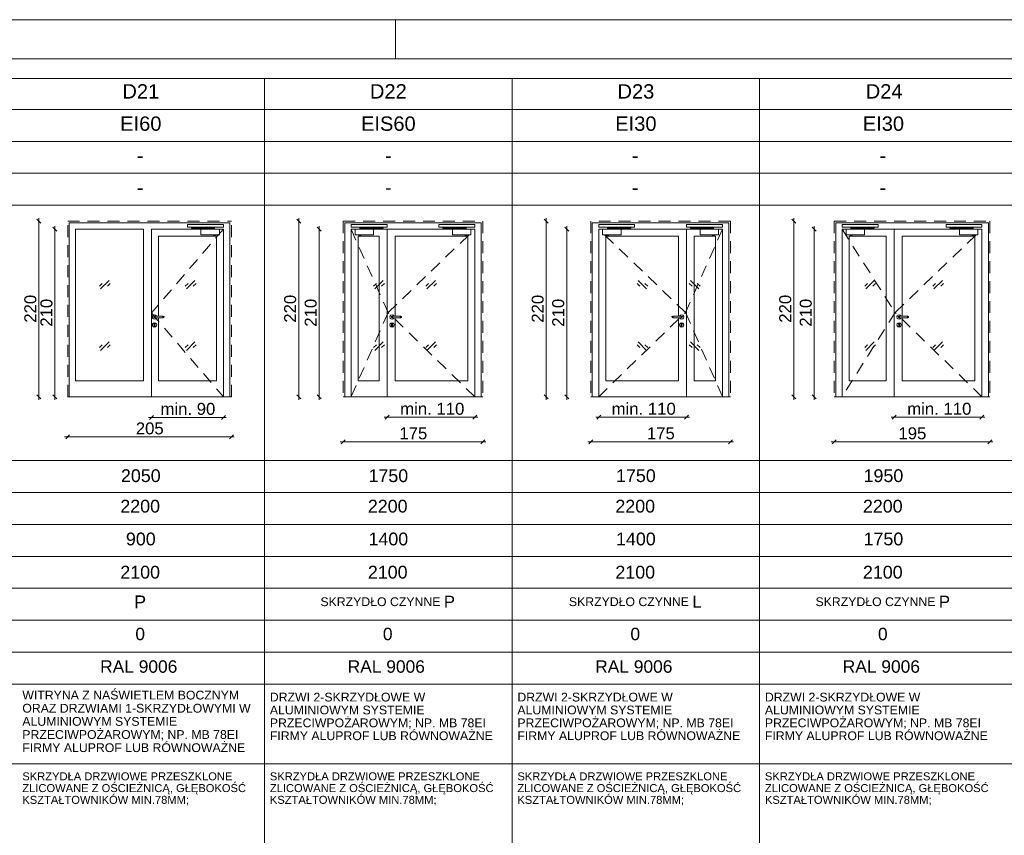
# Paper-space layout 'A-57 ZESTAWIENIE STOLARKI PROJEKTOWANEJ' of a CAD drawing. Header units: millimetres. Extents: x 0 to 900, y 0 to 1010.
# Tile 62 of 63: x 673 to 796, y 908 to 1010. Entities that reach past the tile are written whole.
import ezdxf
from ezdxf.xclip import XClip

# ---------------------------------------------------------------- set-up
doc = ezdxf.new("R2010")
doc.units = ezdxf.units.MM
doc.header["$MEASUREMENT"] = 0
doc.header["$XCLIPFRAME"] = 0
doc.linetypes.add('LINIE_3', pattern=[25, 15, -10])
doc.linetypes.add('Przer. długie kreski', pattern=[2.5, 1.5, -1])
doc.layers.add('0_Nr_pióra__1', color=7, linetype='Continuous', lineweight=20)
doc.layers.add('A_Arkusz_Nr_pióra__1', color=7, linetype='Continuous', lineweight=20)
for name, color, linetype, lineweight, true_color in [('0_Nr_pióra__30', 7, 'Continuous', 5, 0x878787), ('0_Nr_pióra__7', 7, 'Continuous', 18, 0x171717), ('0_Nr_pióra__8', 7, 'Continuous', 13, 0x4c4c4c), ('0_Nr_pióra__94', 7, 'Continuous', 5, 0x3b3b3b), ('A_Arkusz_Nr_pióra__237', 7, 'Continuous', 5, 0x343434)]:
    doc.layers.add(name, color=color, linetype=linetype, lineweight=lineweight, true_color=true_color)
doc.layers.add('A_podrys', color=7, linetype='Continuous')
doc.styles.add('STYL_AUTOMATYCZNY_1', font='arial.ttf')

# ---------------------------------------------------------------- blocks, each defined once
blk = doc.blocks.new('Rysunek_1_1', base_point=(-2089.9, -1946.74))
at = {"layer": '0_Nr_pióra__1', "color": 7, "linetype": 'Continuous', "lineweight": 20}
for p, q in [((675.58, 984.5), (675.08, 985)), ((675.33, 984.75), (675.33, 985.13)), ((675.33, 962.75), (675.33, 984.75)), ((677.6, 983.5), (677.1, 984)), ((677.35, 983.75), (677.35, 984.13)), ((708.12, 984.5), (707.62, 985)), ((707.87, 984.75), (707.87, 985.13)), ((707.87, 962.75), (707.87, 984.75)), ((710.69, 983.5), (710.19, 984)), ((710.44, 983.75), (710.44, 984.13)), ((739.12, 984.5), (738.62, 985)), ((738.87, 984.75), (738.87, 985.13)), ((738.87, 962.75), (738.87, 984.75)), ((741.69, 983.5), (741.19, 984)), ((741.44, 983.75), (741.44, 984.13)), ((770.12, 984.5), (769.62, 985)), ((769.87, 984.75), (769.87, 985.13)), ((769.87, 962.75), (769.87, 984.75)), ((772.69, 983.5), (772.19, 984)), ((772.44, 983.75), (772.44, 984.13)), ((677.35, 962.75), (677.35, 983.75)), ((710.44, 962.75), (710.44, 983.75)), ((741.44, 962.75), (741.44, 983.75)), ((772.44, 962.75), (772.44, 983.75)), ((675.08, 963), (675.58, 962.5)), ((675.33, 962.38), (675.33, 962.75)), ((677.1, 963), (677.6, 962.5)), ((677.35, 962.38), (677.35, 962.75)), ((707.62, 963), (708.12, 962.5)), ((707.87, 962.38), (707.87, 962.75)), ((710.19, 963), (710.69, 962.5)), ((710.44, 962.38), (710.44, 962.75)), ((738.62, 963), (739.12, 962.5)), ((738.87, 962.38), (738.87, 962.75)), ((741.19, 963), (741.69, 962.5)), ((741.44, 962.38), (741.44, 962.75)), ((769.62, 963), (770.12, 962.5)), ((769.87, 962.38), (769.87, 962.75)), ((772.19, 963), (772.69, 962.5)), ((772.44, 962.38), (772.44, 962.75)), ((689.06, 960.16), (689.44, 960.16)), ((689.69, 960.41), (689.19, 959.91)), ((689.44, 960.16), (698.44, 960.16)), ((698.19, 959.91), (698.69, 960.41)), ((698.44, 960.16), (698.81, 960.16)), ((718.96, 960.18), (718.59, 960.18)), ((719.21, 960.43), (718.71, 959.93)), ((729.94, 960.18), (718.96, 960.18)), ((729.69, 959.93), (730.19, 960.43)), ((730.32, 960.18), (729.94, 960.18)), ((745.07, 960.18), (745.44, 960.18)), ((745.69, 960.43), (745.19, 959.93)), ((745.44, 960.18), (756.42, 960.18)), ((756.17, 959.93), (756.67, 960.43)), ((756.42, 960.18), (756.8, 960.18)), ((782.46, 960.18), (782.09, 960.18)), ((782.71, 960.43), (782.21, 959.93)), ((793.44, 960.18), (782.46, 960.18)), ((793.19, 959.93), (793.69, 960.43)), ((793.82, 960.18), (793.44, 960.18)), ((678.56, 957.72), (678.94, 957.72)), ((679.19, 957.97), (678.69, 957.47)), ((678.94, 957.72), (699.44, 957.72)), ((699.19, 957.47), (699.69, 957.97)), ((699.44, 957.72), (699.81, 957.72)), ((713.44, 957.1), (713.07, 957.1)), ((713.69, 957.35), (713.19, 956.85)), ((730.94, 957.1), (713.44, 957.1)), ((730.69, 956.85), (731.19, 957.35)), ((731.32, 957.1), (730.94, 957.1)), ((744.44, 957.1), (744.07, 957.1)), ((744.69, 957.35), (744.19, 956.85)), ((761.94, 957.1), (744.44, 957.1)), ((761.69, 956.85), (762.19, 957.35)), ((762.32, 957.1), (761.94, 957.1)), ((774.94, 957.1), (774.57, 957.1)), ((775.19, 957.35), (774.69, 956.85)), ((794.44, 957.1), (774.94, 957.1)), ((794.19, 956.85), (794.69, 957.35)), ((794.82, 957.1), (794.44, 957.1))]:
    blk.add_line(p, q, dxfattribs=at)
at = {"layer": '0_Nr_pióra__30', "color": 252, "linetype": 'Przer. długie kreski', "lineweight": 5, "true_color": 0x878787}
for p, q in [((678.94, 984.75), (699.44, 984.75)), ((678.94, 962.75), (678.94, 984.75)), ((699.44, 962.75), (699.44, 984.75)), ((713.44, 984.75), (730.94, 984.75)), ((713.44, 984.75), (713.44, 962.75)), ((730.94, 984.75), (730.94, 962.75)), ((761.94, 984.75), (744.44, 984.75)), ((744.44, 984.75), (744.44, 962.75)), ((761.94, 984.75), (761.94, 962.75)), ((774.94, 984.75), (794.44, 984.75)), ((774.94, 984.75), (774.94, 962.75)), ((794.44, 984.75), (794.44, 962.75)), ((698.44, 983.75), (689.44, 973.25)), ((714.44, 983.75), (719.06, 973.31)), ((719.06, 973.31), (729.94, 983.75)), ((756.32, 973.31), (745.44, 983.75)), ((760.94, 983.75), (756.32, 973.31)), ((775.94, 983.75), (782.56, 973.31)), ((782.56, 973.31), (793.44, 983.75)), ((689.44, 973.25), (698.44, 962.75)), ((719.06, 973.31), (714.44, 962.75)), ((729.94, 962.75), (719.06, 973.31)), ((745.44, 962.75), (756.32, 973.31)), ((756.32, 973.31), (760.94, 962.75)), ((782.56, 973.31), (775.94, 962.75)), ((793.44, 962.75), (782.56, 973.31))]:
    blk.add_line(p, q, dxfattribs=at)
at = {"layer": '0_Nr_pióra__30', "color": 252, "linetype": 'Continuous', "lineweight": 5, "true_color": 0x878787}
for p, q in [((679.14, 984.55), (699.24, 984.55)), ((679.14, 962.75), (679.14, 984.55)), ((699.24, 962.75), (699.24, 984.55)), ((713.64, 984.55), (730.74, 984.55)), ((713.64, 984.55), (713.64, 962.75)), ((730.74, 984.55), (730.74, 962.75)), ((761.74, 984.55), (744.64, 984.55)), ((744.64, 984.55), (744.64, 962.75)), ((761.74, 984.55), (761.74, 962.75)), ((775.14, 984.55), (794.24, 984.55)), ((775.14, 984.55), (775.14, 962.75)), ((794.24, 984.55), (794.24, 962.75)), ((679.94, 964.75), (679.94, 983.75)), ((688.44, 983.75), (679.94, 983.75)), ((688.44, 964.75), (688.44, 983.75)), ((689.44, 983.75), (689.44, 962.75)), ((698.44, 983.75), (689.44, 983.75)), ((690.32, 982.87), (690.32, 972.85)), ((697.56, 982.87), (690.32, 982.87)), ((697.56, 964.75), (697.56, 982.87)), ((698.44, 962.75), (698.44, 983.75)), ((714.44, 983.75), (714.44, 962.75)), ((729.94, 983.75), (714.44, 983.75)), ((715.32, 964.75), (715.32, 982.87)), ((715.32, 982.87), (717.96, 982.87)), ((717.96, 982.87), (717.96, 964.75)), ((718.96, 962.75), (718.96, 983.75)), ((719.96, 982.87), (719.96, 972.85)), ((729.06, 982.87), (719.96, 982.87)), ((729.06, 964.75), (729.06, 982.87)), ((729.94, 983.75), (729.94, 962.75)), ((745.44, 983.75), (760.94, 983.75)), ((745.44, 983.75), (745.44, 962.75)), ((746.32, 964.75), (746.32, 982.87)), ((746.32, 982.87), (755.42, 982.87)), ((755.42, 982.87), (755.42, 972.85)), ((756.42, 962.75), (756.42, 983.75)), ((757.42, 982.87), (757.42, 964.75)), ((760.06, 982.87), (757.42, 982.87)), ((760.06, 964.75), (760.06, 982.87)), ((760.94, 983.75), (760.94, 962.75)), ((775.94, 983.75), (775.94, 962.75)), ((793.44, 983.75), (775.94, 983.75)), ((776.82, 964.75), (776.82, 982.87)), ((776.82, 982.87), (781.46, 982.87)), ((781.46, 982.87), (781.46, 964.75)), ((782.46, 962.75), (782.46, 983.75)), ((783.46, 982.87), (783.46, 972.85)), ((792.56, 982.87), (783.46, 982.87)), ((792.56, 964.75), (792.56, 982.87)), ((793.44, 983.75), (793.44, 962.75)), ((682.91, 976.61), (683.27, 976.96)), ((683.06, 976.26), (684.12, 977.32)), ((683.91, 976.61), (684.27, 976.96)), ((693.67, 976.61), (694.02, 976.96)), ((693.82, 976.26), (694.88, 977.32)), ((694.67, 976.61), (695.02, 976.96)), ((717.26, 976.61), (717.61, 976.96)), ((717.4, 976.26), (718.46, 977.32)), ((718.26, 976.61), (718.61, 976.96)), ((723.79, 976.61), (724.14, 976.96)), ((723.93, 976.26), (725, 977.32)), ((724.79, 976.61), (725.14, 976.96)), ((750.6, 976.61), (750.24, 976.96)), ((751.45, 976.26), (750.39, 977.32)), ((751.6, 976.61), (751.24, 976.96)), ((757.13, 976.61), (756.77, 976.96)), ((757.98, 976.26), (756.92, 977.32)), ((758.13, 976.61), (757.77, 976.96)), ((778.76, 976.61), (779.11, 976.96)), ((778.9, 976.26), (779.96, 977.32)), ((779.76, 976.61), (780.11, 976.96)), ((787.29, 976.61), (787.64, 976.96)), ((787.43, 976.26), (788.5, 977.32)), ((788.29, 976.61), (788.64, 976.96)), ((689.68, 972.98), (689.58, 972.89)), ((689.82, 973.02), (689.68, 972.98)), ((689.95, 972.98), (689.82, 973.02)), ((690.05, 972.89), (689.95, 972.98)), ((719.43, 972.98), (719.33, 972.89)), ((719.56, 973.02), (719.43, 972.98)), ((719.7, 972.98), (719.56, 973.02)), ((719.8, 972.89), (719.7, 972.98)), ((755.59, 972.89), (755.69, 972.98)), ((755.69, 972.98), (755.82, 973.02)), ((755.82, 973.02), (755.96, 972.98)), ((755.96, 972.98), (756.06, 972.89)), ((782.93, 972.98), (782.83, 972.89)), ((783.06, 973.02), (782.93, 972.98)), ((783.2, 972.98), (783.06, 973.02)), ((783.3, 972.89), (783.2, 972.98)), ((689.58, 972.89), (689.55, 972.75)), ((689.55, 972.75), (689.58, 972.62)), ((689.58, 971.89), (689.55, 971.75)), ((689.55, 971.75), (689.58, 971.62)), ((689.58, 972.62), (689.68, 972.52)), ((689.68, 971.98), (689.58, 971.89)), ((689.68, 972.52), (689.82, 972.48)), ((689.82, 972.02), (689.68, 971.98)), ((689.75, 972.82), (689.72, 972.75)), ((689.72, 972.75), (689.75, 972.68)), ((689.76, 972.82), (689.73, 972.75)), ((689.73, 972.75), (689.76, 972.68)), ((689.76, 971.9), (689.74, 971.85)), ((689.74, 971.85), (689.77, 971.8)), ((689.82, 972.85), (689.75, 972.82)), ((689.75, 972.68), (689.82, 972.65)), ((689.82, 971.93), (689.76, 971.9)), ((689.77, 971.63), (689.77, 971.8)), ((689.81, 972.82), (689.79, 972.75)), ((689.79, 972.75), (689.81, 972.68)), ((689.82, 972.85), (690.92, 972.85)), ((689.82, 972.65), (690.92, 972.65)), ((689.82, 972.48), (689.95, 972.52)), ((689.95, 971.98), (689.82, 972.02)), ((689.87, 971.9), (689.82, 971.93)), ((689.88, 972.82), (689.87, 972.75)), ((689.87, 972.75), (689.88, 972.68)), ((689.89, 971.85), (689.87, 971.9)), ((689.87, 971.8), (689.89, 971.85)), ((689.87, 971.8), (689.87, 971.63)), ((689.95, 972.52), (690.05, 972.62)), ((690.05, 971.89), (689.95, 971.98)), ((690.06, 972.85), (690.05, 972.89)), ((690.05, 972.62), (690.06, 972.65)), ((690.09, 971.75), (690.05, 971.89)), ((690.05, 971.62), (690.09, 971.75)), ((690.32, 972.65), (690.32, 964.75)), ((690.85, 972.82), (690.86, 972.75)), ((690.86, 972.75), (690.85, 972.68)), ((690.92, 972.85), (690.99, 972.82)), ((690.92, 972.82), (690.95, 972.75)), ((690.95, 972.75), (690.92, 972.68)), ((690.99, 972.68), (690.92, 972.65)), ((690.97, 972.82), (691, 972.75)), ((691, 972.75), (690.97, 972.68)), ((690.99, 972.82), (691.02, 972.75)), ((691.02, 972.75), (690.99, 972.68)), ((719.33, 972.89), (719.29, 972.75)), ((719.29, 972.75), (719.33, 972.62)), ((719.33, 971.89), (719.29, 971.75)), ((719.29, 971.75), (719.33, 971.62)), ((719.33, 972.62), (719.43, 972.52)), ((719.43, 971.98), (719.33, 971.89)), ((719.43, 972.52), (719.56, 972.48)), ((719.56, 972.02), (719.43, 971.98)), ((719.49, 972.82), (719.46, 972.75)), ((719.46, 972.75), (719.49, 972.68)), ((719.51, 972.82), (719.48, 972.75)), ((719.48, 972.75), (719.51, 972.68)), ((719.56, 972.85), (719.49, 972.82)), ((719.49, 972.68), (719.56, 972.65)), ((719.49, 971.85), (719.51, 971.9)), ((719.51, 971.8), (719.49, 971.85)), ((719.51, 971.9), (719.56, 971.93)), ((719.51, 971.8), (719.51, 971.63)), ((719.56, 972.82), (719.53, 972.75)), ((719.53, 972.75), (719.56, 972.68)), ((719.56, 972.85), (720.66, 972.85)), ((719.56, 972.65), (720.66, 972.65)), ((719.56, 972.48), (719.7, 972.52)), ((719.7, 971.98), (719.56, 972.02)), ((719.56, 971.93), (719.62, 971.9)), ((719.61, 971.63), (719.61, 971.8)), ((719.63, 972.82), (719.62, 972.75)), ((719.62, 972.75), (719.63, 972.68)), ((719.62, 971.9), (719.64, 971.85)), ((719.7, 972.52), (719.8, 972.62)), ((719.8, 971.89), (719.7, 971.98)), ((719.81, 972.85), (719.8, 972.89)), ((719.8, 972.62), (719.81, 972.65)), ((719.83, 971.75), (719.8, 971.89)), ((719.8, 971.62), (719.83, 971.75)), ((719.96, 972.65), (719.96, 964.75)), ((720.6, 972.82), (720.61, 972.75)), ((720.61, 972.75), (720.6, 972.68)), ((720.66, 972.85), (720.73, 972.82)), ((720.73, 972.68), (720.66, 972.65)), ((720.67, 972.82), (720.69, 972.75)), ((720.69, 972.75), (720.67, 972.68)), ((720.72, 972.82), (720.75, 972.75)), ((720.75, 972.75), (720.72, 972.68)), ((720.73, 972.82), (720.76, 972.75)), ((720.76, 972.75), (720.73, 972.68)), ((754.65, 972.82), (754.62, 972.75)), ((754.62, 972.75), (754.65, 972.68)), ((754.67, 972.82), (754.64, 972.75)), ((754.64, 972.75), (754.67, 972.68)), ((754.72, 972.85), (754.65, 972.82)), ((754.65, 972.68), (754.72, 972.65)), ((754.72, 972.82), (754.69, 972.75)), ((754.69, 972.75), (754.72, 972.68)), ((755.82, 972.85), (754.72, 972.85)), ((755.82, 972.65), (754.72, 972.65)), ((754.79, 972.82), (754.78, 972.75)), ((754.78, 972.75), (754.79, 972.68)), ((755.42, 972.65), (755.42, 964.75)), ((755.55, 971.75), (755.59, 971.89)), ((755.59, 971.62), (755.55, 971.75)), ((755.58, 972.85), (755.59, 972.89)), ((755.59, 972.62), (755.58, 972.65)), ((755.69, 972.52), (755.59, 972.62)), ((755.59, 971.89), (755.69, 971.98)), ((755.82, 972.48), (755.69, 972.52)), ((755.69, 971.98), (755.82, 972.02)), ((755.77, 971.9), (755.75, 971.85)), ((755.76, 972.82), (755.77, 972.75)), ((755.77, 972.75), (755.76, 972.68)), ((755.82, 971.93), (755.77, 971.9)), ((755.77, 971.63), (755.77, 971.8)), ((755.82, 972.85), (755.89, 972.82)), ((755.89, 972.68), (755.82, 972.65)), ((755.96, 972.52), (755.82, 972.48)), ((755.82, 972.02), (755.96, 971.98)), ((755.88, 971.9), (755.82, 971.93)), ((755.83, 972.82), (755.85, 972.75)), ((755.85, 972.75), (755.83, 972.68)), ((755.87, 971.8), (755.9, 971.85)), ((755.87, 971.8), (755.87, 971.63)), ((755.88, 972.82), (755.91, 972.75)), ((755.91, 972.75), (755.88, 972.68)), ((755.9, 971.85), (755.88, 971.9)), ((755.89, 972.82), (755.92, 972.75)), ((755.92, 972.75), (755.89, 972.68)), ((756.06, 972.62), (755.96, 972.52)), ((755.96, 971.98), (756.06, 971.89)), ((756.06, 972.89), (756.09, 972.75)), ((756.09, 972.75), (756.06, 972.62)), ((756.06, 971.89), (756.09, 971.75)), ((756.09, 971.75), (756.06, 971.62)), ((782.83, 972.89), (782.79, 972.75)), ((782.79, 972.75), (782.83, 972.62)), ((782.83, 971.89), (782.79, 971.75)), ((782.79, 971.75), (782.83, 971.62)), ((782.83, 972.62), (782.93, 972.52)), ((782.93, 971.98), (782.83, 971.89)), ((782.93, 972.52), (783.06, 972.48)), ((783.06, 972.02), (782.93, 971.98)), ((782.99, 972.82), (782.96, 972.75)), ((782.96, 972.75), (782.99, 972.68)), ((783.01, 972.82), (782.98, 972.75)), ((782.98, 972.75), (783.01, 972.68)), ((783.06, 972.85), (782.99, 972.82)), ((782.99, 972.68), (783.06, 972.65)), ((782.99, 971.85), (783.01, 971.9)), ((783.01, 971.8), (782.99, 971.85)), ((783.01, 971.9), (783.06, 971.93)), ((783.01, 971.8), (783.01, 971.63)), ((783.06, 972.82), (783.03, 972.75)), ((783.03, 972.75), (783.06, 972.68)), ((783.06, 972.85), (784.16, 972.85)), ((783.06, 972.65), (784.16, 972.65)), ((783.06, 972.48), (783.2, 972.52)), ((783.2, 971.98), (783.06, 972.02)), ((783.06, 971.93), (783.12, 971.9)), ((783.11, 971.63), (783.11, 971.8)), ((783.13, 972.82), (783.12, 972.75)), ((783.12, 972.75), (783.13, 972.68)), ((783.12, 971.9), (783.14, 971.85)), ((783.2, 972.52), (783.3, 972.62)), ((783.3, 971.89), (783.2, 971.98)), ((783.31, 972.85), (783.3, 972.89)), ((783.3, 972.62), (783.31, 972.65)), ((783.33, 971.75), (783.3, 971.89)), ((783.3, 971.62), (783.33, 971.75)), ((783.46, 972.65), (783.46, 964.75)), ((784.1, 972.82), (784.11, 972.75)), ((784.11, 972.75), (784.1, 972.68)), ((784.16, 972.85), (784.23, 972.82)), ((784.23, 972.68), (784.16, 972.65)), ((784.17, 972.82), (784.19, 972.75)), ((784.19, 972.75), (784.17, 972.68)), ((784.22, 972.82), (784.25, 972.75)), ((784.25, 972.75), (784.22, 972.68)), ((784.23, 972.82), (784.26, 972.75)), ((784.26, 972.75), (784.23, 972.68)), ((689.58, 971.62), (689.68, 971.52)), ((689.68, 971.52), (689.82, 971.48)), ((689.78, 971.59), (689.77, 971.63)), ((689.82, 971.58), (689.78, 971.59)), ((689.85, 971.59), (689.82, 971.58)), ((689.82, 971.48), (689.95, 971.52)), ((689.87, 971.63), (689.85, 971.59)), ((689.95, 971.52), (690.05, 971.62)), ((719.33, 971.62), (719.43, 971.52)), ((719.43, 971.52), (719.56, 971.48)), ((719.51, 971.63), (719.53, 971.59)), ((719.53, 971.59), (719.56, 971.58)), ((719.56, 971.58), (719.6, 971.59)), ((719.56, 971.48), (719.7, 971.52)), ((719.6, 971.59), (719.61, 971.63)), ((719.7, 971.52), (719.8, 971.62)), ((755.69, 971.52), (755.59, 971.62)), ((755.82, 971.48), (755.69, 971.52)), ((755.79, 971.59), (755.77, 971.63)), ((755.82, 971.58), (755.79, 971.59)), ((755.86, 971.59), (755.82, 971.58)), ((755.96, 971.52), (755.82, 971.48)), ((755.87, 971.63), (755.86, 971.59)), ((756.06, 971.62), (755.96, 971.52)), ((782.83, 971.62), (782.93, 971.52)), ((782.93, 971.52), (783.06, 971.48)), ((783.01, 971.63), (783.03, 971.59)), ((783.03, 971.59), (783.06, 971.58)), ((783.06, 971.58), (783.1, 971.59)), ((783.06, 971.48), (783.2, 971.52)), ((783.1, 971.59), (783.11, 971.63)), ((783.2, 971.52), (783.3, 971.62)), ((682.91, 968.91), (683.27, 969.26)), ((683.06, 968.56), (684.12, 969.62)), ((683.91, 968.91), (684.27, 969.26)), ((693.67, 968.91), (694.02, 969.26)), ((693.82, 968.56), (694.88, 969.62)), ((694.67, 968.91), (695.02, 969.26)), ((717.26, 968.91), (717.61, 969.26)), ((717.4, 968.56), (718.46, 969.62)), ((718.26, 968.91), (718.61, 969.26)), ((723.79, 968.91), (724.14, 969.26)), ((723.93, 968.56), (725, 969.62)), ((724.79, 968.91), (725.14, 969.26)), ((750.6, 968.91), (750.24, 969.26)), ((751.45, 968.56), (750.39, 969.62)), ((751.6, 968.91), (751.24, 969.26)), ((757.13, 968.91), (756.77, 969.26)), ((757.98, 968.56), (756.92, 969.62)), ((758.13, 968.91), (757.77, 969.26)), ((778.76, 968.91), (779.11, 969.26)), ((778.9, 968.56), (779.96, 969.62)), ((779.76, 968.91), (780.11, 969.26)), ((787.29, 968.91), (787.64, 969.26)), ((787.43, 968.56), (788.5, 969.62)), ((788.29, 968.91), (788.64, 969.26)), ((688.44, 964.75), (679.94, 964.75)), ((690.32, 964.75), (697.56, 964.75)), ((717.96, 964.75), (715.32, 964.75)), ((719.96, 964.75), (729.06, 964.75)), ((755.42, 964.75), (746.32, 964.75)), ((757.42, 964.75), (760.06, 964.75)), ((781.46, 964.75), (776.82, 964.75)), ((783.46, 964.75), (792.56, 964.75)), ((678.94, 962.75), (699.44, 962.75)), ((713.44, 962.75), (730.94, 962.75)), ((761.94, 962.75), (744.44, 962.75)), ((774.94, 962.75), (794.44, 962.75))]:
    blk.add_line(p, q, dxfattribs=at)
at = {"layer": '0_Nr_pióra__8', "color": 251, "linetype": 'LINIE_3', "lineweight": 13, "true_color": 0x4c4c4c, "flags": 128}
for points in [[(693.94, 984.02), (693.94, 984.32), (698.44, 984.32), (698.44, 984.02)], [(694.52, 984), (694.43, 984), (694.43, 984.02), (694.52, 984.02)], [(697.34, 983.77), (697.34, 983.96), (694.53, 983.96), (694.53, 984), (694.43, 984), (694.43, 983.86), (697.25, 983.86), (697.25, 983.77)], [(718.94, 984.02), (718.94, 984.32), (714.44, 984.32), (714.44, 984.02)], [(715.54, 983.77), (715.54, 983.96), (718.35, 983.96), (718.35, 984), (718.45, 984), (718.45, 983.86), (715.63, 983.86), (715.63, 983.77)], [(718.36, 984), (718.45, 984), (718.45, 984.02), (718.36, 984.02)], [(725.44, 984.02), (725.44, 984.32), (729.94, 984.32), (729.94, 984.02)], [(728.84, 983.77), (728.84, 983.96), (726.04, 983.96), (726.04, 984), (725.93, 984), (725.93, 983.86), (728.75, 983.86), (728.75, 983.77)], [(726.02, 984), (725.94, 984), (725.94, 984.02), (726.02, 984.02)], [(749.94, 984.02), (749.94, 984.32), (745.44, 984.32), (745.44, 984.02)], [(746.54, 983.77), (746.54, 983.96), (749.35, 983.96), (749.35, 984), (749.45, 984), (749.45, 983.86), (746.63, 983.86), (746.63, 983.77)], [(749.36, 984), (749.45, 984), (749.45, 984.02), (749.36, 984.02)], [(756.44, 984.02), (756.44, 984.32), (760.94, 984.32), (760.94, 984.02)], [(759.84, 983.77), (759.84, 983.96), (757.04, 983.96), (757.04, 984), (756.93, 984), (756.93, 983.86), (759.75, 983.86), (759.75, 983.77)], [(757.02, 984), (756.94, 984), (756.94, 984.02), (757.02, 984.02)], [(780.44, 984.02), (780.44, 984.32), (775.94, 984.32), (775.94, 984.02)], [(777.04, 983.77), (777.04, 983.96), (779.85, 983.96), (779.85, 984), (779.95, 984), (779.95, 983.86), (777.13, 983.86), (777.13, 983.77)], [(779.86, 984), (779.95, 984), (779.95, 984.02), (779.86, 984.02)], [(788.94, 984.02), (788.94, 984.32), (793.44, 984.32), (793.44, 984.02)], [(792.34, 983.77), (792.34, 983.96), (789.54, 983.96), (789.54, 984), (789.43, 984), (789.43, 983.86), (792.25, 983.86), (792.25, 983.77)], [(789.52, 984), (789.44, 984), (789.44, 984.02), (789.52, 984.02)], [(695.63, 983.75), (697.94, 983.75), (697.94, 983.03), (695.63, 983.03)], [(697.26, 983.77), (697.33, 983.77), (697.33, 983.75), (697.26, 983.75)], [(717.25, 983.75), (714.94, 983.75), (714.94, 983.03), (717.25, 983.03)], [(715.62, 983.77), (715.55, 983.77), (715.55, 983.75), (715.62, 983.75)], [(727.14, 983.75), (729.44, 983.75), (729.44, 983.03), (727.14, 983.03)], [(728.76, 983.77), (728.84, 983.77), (728.84, 983.75), (728.76, 983.75)], [(748.25, 983.75), (745.94, 983.75), (745.94, 983.03), (748.25, 983.03)], [(746.62, 983.77), (746.55, 983.77), (746.55, 983.75), (746.62, 983.75)], [(758.14, 983.75), (760.44, 983.75), (760.44, 983.03), (758.14, 983.03)], [(759.76, 983.77), (759.84, 983.77), (759.84, 983.75), (759.76, 983.75)], [(778.75, 983.75), (776.44, 983.75), (776.44, 983.03), (778.75, 983.03)], [(777.12, 983.77), (777.05, 983.77), (777.05, 983.75), (777.12, 983.75)], [(790.64, 983.75), (792.94, 983.75), (792.94, 983.03), (790.64, 983.03)], [(792.26, 983.77), (792.34, 983.77), (792.34, 983.75), (792.26, 983.75)]]:
    blk.add_lwpolyline(points, close=True, dxfattribs=at)
for points in [[(697.19, 983.03), (697.47, 983.03), (697.47, 983, -0.458316), (697.19, 983)], [(715.69, 983.03), (715.41, 983.03), (715.41, 983, 0.458316), (715.69, 983)], [(728.69, 983.03), (728.97, 983.03), (728.97, 983, -0.458316), (728.69, 983)], [(746.69, 983.03), (746.41, 983.03), (746.41, 983, 0.458316), (746.69, 983)], [(759.69, 983.03), (759.97, 983.03), (759.97, 983, -0.458316), (759.69, 983)], [(777.19, 983.03), (776.91, 983.03), (776.91, 983, 0.458316), (777.19, 983)], [(792.19, 983.03), (792.47, 983.03), (792.47, 983, -0.458316), (792.19, 983)]]:
    blk.add_lwpolyline(points, format="xyb", close=True, dxfattribs=at)
at = {"layer": '0_Nr_pióra__94', "color": 250, "linetype": 'Continuous', "lineweight": 5, "true_color": 0x3b3b3b}
for p, q in [((31.27, 1002.64), (887.6, 1002.64)), ((703.6, 1002.64), (703.6, 812.25)), ((734.6, 1002.64), (734.6, 812.25)), ((765.6, 1002.64), (765.6, 812.25)), ((887.6, 998.75), (35.27, 998.75)), ((887.6, 994.75), (35.27, 994.75)), ((887.6, 990.75), (35.27, 990.75)), ((887.6, 986.75), (35.27, 986.75)), ((35.27, 954.75), (887.6, 954.75)), ((49.45, 950.75), (887.6, 950.75)), ((35.27, 946.75), (887.6, 946.75)), ((49.45, 942.75), (887.6, 942.75)), ((35.27, 938.75), (887.6, 938.75)), ((35.27, 934.75), (889.6, 934.75)), ((35.27, 930.75), (887.6, 930.75)), ((35.27, 926.75), (887.6, 926.75)), ((35.27, 916.75), (856.6, 916.75))]:
    blk.add_line(p, q, dxfattribs=at)
at = {"layer": '0_Nr_pióra__1', "color": 7, "linetype": 'Continuous', "lineweight": 20, "char_height": 1.5, "width": 3.4323, "attachment_point": 7, "rotation": 90, "style": 'STYL_AUTOMATYCZNY_1'}
for s, insert in [('\\A1;{\\pql;\\fArial|b0|i0|c238|p0;\\W1.000000;220}', (675.03, 972.03)), ('\\A1;{\\pql;\\fArial|b0|i0|c238|p0;\\W1.000000;210}', (677.05, 971.53)), ('\\A1;{\\pql;\\fArial|b0|i0|c238|p0;\\W1.000000;220}', (707.57, 972.03)), ('\\A1;{\\pql;\\fArial|b0|i0|c238|p0;\\W1.000000;210}', (710.14, 971.53)), ('\\A1;{\\pql;\\fArial|b0|i0|c238|p0;\\W1.000000;220}', (738.57, 972.03)), ('\\A1;{\\pql;\\fArial|b0|i0|c238|p0;\\W1.000000;210}', (741.14, 971.53)), ('\\A1;{\\pql;\\fArial|b0|i0|c238|p0;\\W1.000000;220}', (769.57, 972.03)), ('\\A1;{\\pql;\\fArial|b0|i0|c238|p0;\\W1.000000;210}', (772.14, 971.53))]:
    blk.add_mtext(s, dxfattribs=dict(at, insert=insert))
at = {"layer": '0_Nr_pióra__1', "color": 7, "linetype": 'Continuous', "lineweight": 20, "char_height": 1.5, "attachment_point": 7, "style": 'STYL_AUTOMATYCZNY_1'}
for s, insert, width in [('\\A1;{\\pql;\\fArial|b0|i0|c238|p0;\\W1.000000;min. 90}', (690.56, 960.46), 6.746), ('\\A1;{\\pql;\\fArial|b0|i0|c238|p0;\\W1.000000;min. 110}', (720.58, 960.48), 7.7374), ('\\A1;{\\pql;\\fArial|b0|i0|c238|p0;\\W1.000000;min. 110}', (747.06, 960.48), 7.7374), ('\\A1;{\\pql;\\fArial|b0|i0|c238|p0;\\W1.000000;min. 110}', (784.08, 960.48), 7.7374), ('\\A1;{\\pql;\\fArial|b0|i0|c238|p0;\\W1.000000;205}', (687.47, 958.02), 3.4323), ('\\A1;{\\pql;\\fArial|b0|i0|c238|p0;\\W1.000000;175}', (720.48, 957.4), 3.4323), ('\\A1;{\\pql;\\fArial|b0|i0|c238|p0;\\W1.000000;175}', (751.48, 957.4), 3.4323), ('\\A1;{\\pql;\\fArial|b0|i0|c238|p0;\\W1.000000;195}', (782.98, 957.4), 3.4323)]:
    blk.add_mtext(s, dxfattribs=dict(at, insert=insert, width=width))
at = {"layer": '0_Nr_pióra__7', "color": 250, "linetype": 'Continuous', "lineweight": 18, "true_color": 0x171717, "style": 'STYL_AUTOMATYCZNY_1'}
for s, insert, char_height, attachment_point in [('\\A1;{\\pqc;\\fArial|b0|i0|c238|p0;\\W1.000000;D21}', (688.1, 1000.12), 1.8, 8), ('\\A1;{\\pqc;\\fArial|b0|i0|c238|p0;\\W1.000000;D22}', (719.1, 1000.12), 1.8, 8), ('\\A1;{\\pqc;\\fArial|b0|i0|c238|p0;\\W1.000000;D23}', (750.1, 1000.09), 1.8, 8), ('\\A1;{\\pqc;\\fArial|b0|i0|c238|p0;\\W1.000000;D24}', (781.19, 1000.12), 1.8, 8), ('\\A1;{\\pqc;\\fArial|b0|i0|c238|p0;\\W1.000000;EI60}', (688.1, 996.05), 1.8, 8), ('\\A1;{\\pqc;\\fArial|b0|i0|c238|p0;\\W1.000000;EIS60}', (719.1, 996.05), 1.8, 8), ('\\A1;{\\pqc;\\fArial|b0|i0|c238|p0;\\W1.000000;EI30}', (750.1, 996.05), 1.8, 8), ('\\A1;{\\pqc;\\fArial|b0|i0|c238|p0;\\W1.000000;EI30}', (781.1, 996.05), 1.8, 8), ('\\A1;{\\pqc;\\fArial|b0|i0|c238|p0;\\W1.000000;-}', (688.02, 992.08), 1.8, 8), ('\\A1;{\\pqc;\\fArial|b0|i0|c238|p0;\\W1.000000;-}', (719.1, 992.08), 1.8, 8), ('\\A1;{\\pqc;\\fArial|b0|i0|c238|p0;\\W1.000000;-}', (750.02, 992.08), 1.8, 8), ('\\A1;{\\pqc;\\fArial|b0|i0|c238|p0;\\W1.000000;-}', (781.02, 992.08), 1.8, 8), ('\\A1;{\\pqc;\\fArial|b0|i0|c238|p0;\\W1.000000;-}', (688.02, 988.08), 1.8, 8), ('\\A1;{\\pqc;\\fArial|b0|i0|c238|p0;\\W1.000000;-}', (719.1, 988.09), 1.8, 8), ('\\A1;{\\pqc;\\fArial|b0|i0|c238|p0;\\W1.000000;-}', (750.02, 988.08), 1.8, 8), ('\\A1;{\\pqc;\\fArial|b0|i0|c238|p0;\\W1.000000;-}', (781.02, 988.08), 1.8, 8), ('\\A1;{\\pqc;\\fArial|b0|i0|c238|p0;\\W1.000000;2050}', (688.1, 952.04), 1.6, 8), ('\\A1;{\\pqc;\\fArial|b0|i0|c238|p0;\\W1.000000;1750}', (719.1, 952.04), 1.6, 8), ('\\A1;{\\pqc;\\fArial|b0|i0|c238|p0;\\W1.000000;1750}', (750.1, 952.04), 1.6, 8), ('\\A1;{\\pqc;\\fArial|b0|i0|c238|p0;\\W1.000000;1950}', (781.1, 952.04), 1.6, 8), ('\\A1;{\\pqc;\\fArial|b0|i0|c238|p0;\\W1.000000;2200}', (688.02, 948.22), 1.6, 8), ('\\A1;{\\pqc;\\fArial|b0|i0|c238|p0;\\W1.000000;2200}', (719.02, 948.22), 1.6, 8), ('\\A1;{\\pqc;\\fArial|b0|i0|c238|p0;\\W1.000000;2200}', (750.02, 948.22), 1.6, 8), ('\\A1;{\\pqc;\\fArial|b0|i0|c238|p0;\\W1.000000;2200}', (781.02, 948.22), 1.6, 8), ('\\A1;{\\pqc;\\fArial|b0|i0|c238|p0;\\W1.000000;900}', (688.1, 944.11), 1.6, 8), ('\\A1;{\\pqc;\\fArial|b0|i0|c238|p0;\\W1.000000;1400}', (719.1, 944.11), 1.6, 8), ('\\A1;{\\pqc;\\fArial|b0|i0|c238|p0;\\W1.000000;1400}', (750.1, 944.11), 1.6, 8), ('\\A1;{\\pqc;\\fArial|b0|i0|c238|p0;\\W1.000000;1750}', (781.1, 944.11), 1.6, 8), ('\\A1;{\\pqc;\\fArial|b0|i0|c238|p0;\\W1.000000;2100}', (688.02, 939.95), 1.6, 8), ('\\A1;{\\pqc;\\fArial|b0|i0|c238|p0;\\W1.000000;2100}', (719.02, 939.95), 1.6, 8), ('\\A1;{\\pqc;\\fArial|b0|i0|c238|p0;\\W1.000000;2100}', (750.02, 939.95), 1.6, 8), ('\\A1;{\\pqc;\\fArial|b0|i0|c238|p0;\\W1.000000;2100}', (781.02, 939.95), 1.6, 8), ('\\A1;{\\pqc;\\fArial|b0|i0|c238|p0;\\W1.000000;P}', (688.02, 936.25), 1.6, 8), ('\\A1;{\\pqc;\\fArial|b0|i0|c238|p0;\\W1.000000;SKRZYDŁO CZYNNE \\fArial|b0|i0|c238|p0;\\H1.363636x;\\W1.000000;P}', (719.02, 937.82), 1.1, 2), ('\\A1;{\\pqc;\\fArial|b0|i0|c238|p0;\\W1.000000;SKRZYDŁO CZYNNE \\fArial|b0|i0|c238|p0;\\H1.363636x;\\W1.000000;L}', (750.02, 937.82), 1.1, 2), ('\\A1;{\\pqc;\\fArial|b0|i0|c238|p0;\\W1.000000;SKRZYDŁO CZYNNE \\fArial|b0|i0|c238|p0;\\H1.363636x;\\W1.000000;P}', (781.02, 937.82), 1.1, 2), ('\\A1;{\\pqc;\\fArial|b0|i0|c238|p0;\\W1.000000;0}', (688.02, 932.23), 1.5567, 8), ('\\A1;{\\pqc;\\fArial|b0|i0|c238|p0;\\W1.000000;0}', (719.02, 932.23), 1.5567, 8), ('\\A1;{\\pqc;\\fArial|b0|i0|c238|p0;\\W1.000000;0}', (750.02, 932.23), 1.5567, 8), ('\\A1;{\\pqc;\\fArial|b0|i0|c238|p0;\\W1.000000;0}', (781.02, 932.23), 1.5567, 8), ('\\A1;{\\pqc;\\fArial|b0|i0|c238|p0;\\W1.000000;RAL 9006}', (687.84, 928.15), 1.5567, 8), ('\\A1;{\\pqc;\\fArial|b0|i0|c238|p0;\\W1.000000;RAL 9006}', (718.84, 928.15), 1.5567, 8), ('\\A1;{\\pqc;\\fArial|b0|i0|c238|p0;\\W1.000000;RAL 9006}', (749.84, 928.15), 1.5567, 8), ('\\A1;{\\pqc;\\fArial|b0|i0|c238|p0;\\W1.000000;RAL 9006}', (780.84, 928.15), 1.5567, 8)]:
    blk.add_mtext(s, dxfattribs=dict(at, insert=insert, char_height=char_height, attachment_point=attachment_point))
at = {"layer": '0_Nr_pióra__7', "color": 250, "linetype": 'Continuous', "lineweight": 18, "true_color": 0x171717, "width": 29.4591, "attachment_point": 1, "style": 'STYL_AUTOMATYCZNY_1'}
for s, insert, char_height, line_spacing_factor in [('\\A1;{\\pql;\\fArial|b0|i0|c238|p0;\\W1.000000;WITRYNA Z NAŚWIETLEM BOCZNYM \\fArial|b0|i0|c238|p0;\\W1.000000;ORAZ DRZWIAMI 1-SKRZYDŁOWYMI W \\fArial|b0|i0|c238|p0;\\W1.000000;ALUMINIOWYM SYSTEMIE \\fArial|b0|i0|c238|p0;\\W1.000000;PRZECIWPOŻAROWYM; NP. MB 78EI \\fArial|b0|i0|c238|p0;\\W1.000000;FIRMY \\fArial|b0|i0|c238|p0;\\W1.000000;ALUPROF LUB RÓWNOWAŻNE}', (673.26, 925.92), 1.1, 0.898137), ('\\A1;{\\pql;\\fArial|b0|i0|c238|p0;\\W1.000000;DRZWI 2-SKRZYDŁOWE W ALUMINIOWYM SYSTEMIE PRZECIWPOŻAROWYM; NP. MB 78EI FIRMY ALUPROF LUB RÓWNOWAŻNE}', (704.26, 925.67), 1.1, 0.880475), ('\\A1;{\\pql;\\fArial|b0|i0|c238|p0;\\W1.000000;DRZWI 2-SKRZYDŁOWE W ALUMINIOWYM SYSTEMIE PRZECIWPOŻAROWYM; NP. MB 78EI FIRMY ALUPROF LUB RÓWNOWAŻNE}', (735.26, 925.67), 1.1, 0.880475), ('\\A1;{\\pql;\\fArial|b0|i0|c238|p0;\\W1.000000;DRZWI 2-SKRZYDŁOWE W ALUMINIOWYM SYSTEMIE PRZECIWPOŻAROWYM; NP. MB 78EI FIRMY ALUPROF LUB RÓWNOWAŻNE}', (766.26, 925.67), 1.1, 0.880475), ('\\A1;{\\pql;\\fArial|b0|i0|c238|p0;\\W1.000000;SKRZYDŁA DRZWIOWE PRZESZKLONE \\fArial|b0|i0|c238|p0;\\W1.000000;ZLICOWANE Z OŚCIEŻNICĄ, \\fArial|b0|i0|c238|p0;\\W1.000000;GŁĘBOKOŚĆ KSZTAŁTOWNIKÓW \\fArial|b0|i0|c238|p0;\\W1.000000;MIN.78MM;}', (673.26, 915.69), 1, 0.883417), ('\\A1;{\\pql;\\fArial|b0|i0|c238|p0;\\W1.000000;SKRZYDŁA DRZWIOWE PRZESZKLONE \\fArial|b0|i0|c238|p0;\\W1.000000;ZLICOWANE Z OŚCIEŻNICĄ, \\fArial|b0|i0|c238|p0;\\W1.000000;GŁĘBOKOŚĆ KSZTAŁTOWNIKÓW \\fArial|b0|i0|c238|p0;\\W1.000000;MIN.78MM;}', (704.26, 915.69), 1, 0.883417), ('\\A1;{\\pql;\\fArial|b0|i0|c238|p0;\\W1.000000;SKRZYDŁA DRZWIOWE PRZESZKLONE \\fArial|b0|i0|c238|p0;\\W1.000000;ZLICOWANE Z OŚCIEŻNICĄ, \\fArial|b0|i0|c238|p0;\\W1.000000;GŁĘBOKOŚĆ KSZTAŁTOWNIKÓW \\fArial|b0|i0|c238|p0;\\W1.000000;MIN.78MM;}', (735.26, 915.69), 1, 0.883417), ('\\A1;{\\pql;\\fArial|b0|i0|c238|p0;\\W1.000000;SKRZYDŁA DRZWIOWE PRZESZKLONE \\fArial|b0|i0|c238|p0;\\W1.000000;ZLICOWANE Z OŚCIEŻNICĄ, \\fArial|b0|i0|c238|p0;\\W1.000000;GŁĘBOKOŚĆ KSZTAŁTOWNIKÓW \\fArial|b0|i0|c238|p0;\\W1.000000;MIN.78MM;}', (766.26, 915.69), 1, 0.883417)]:
    blk.add_mtext(s, dxfattribs=dict(at, insert=insert, char_height=char_height, line_spacing_factor=line_spacing_factor))

psp = doc.layouts.new('A-57 ZESTAWIENIE STOLARKI PROJEKTOWANEJ')

# ---------------------------------------------------------------- linework, layer by layer
at = {"layer": 'A_Arkusz_Nr_pióra__1', "color": 7, "linetype": 'Continuous', "lineweight": 20}
psp.add_line((895.1, 1005.1), (29.9, 1005.1), dxfattribs=at)
at = {"layer": 'A_Arkusz_Nr_pióra__1', "color": 7, "linetype": 'Continuous', "lineweight": 20, "flags": 128}
psp.add_lwpolyline([(0, 1010), (900, 1010), (900, 0), (0, 0)], close=True, dxfattribs=at)
at = {"layer": 'A_Arkusz_Nr_pióra__237', "color": 250, "linetype": 'Continuous', "lineweight": 5, "true_color": 0x343434}
psp.add_line((720, 1005.1), (720, 1010), dxfattribs=at)

# ---------------------------------------------------------------- block references
at = {"layer": 'A_podrys', "color": 37, "linetype": 'Continuous', "lineweight": 5, "true_color": 0x656532}
ref = psp.add_blockref('Rysunek_1_1', (-2089.9, -1946.74), dxfattribs=at)
XClip(ref).set_block_clipping_path([(28.6628210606, 4.9003190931), (892.6953650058, 1005.4179299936)])

doc.saveas('drawing.dxf')
